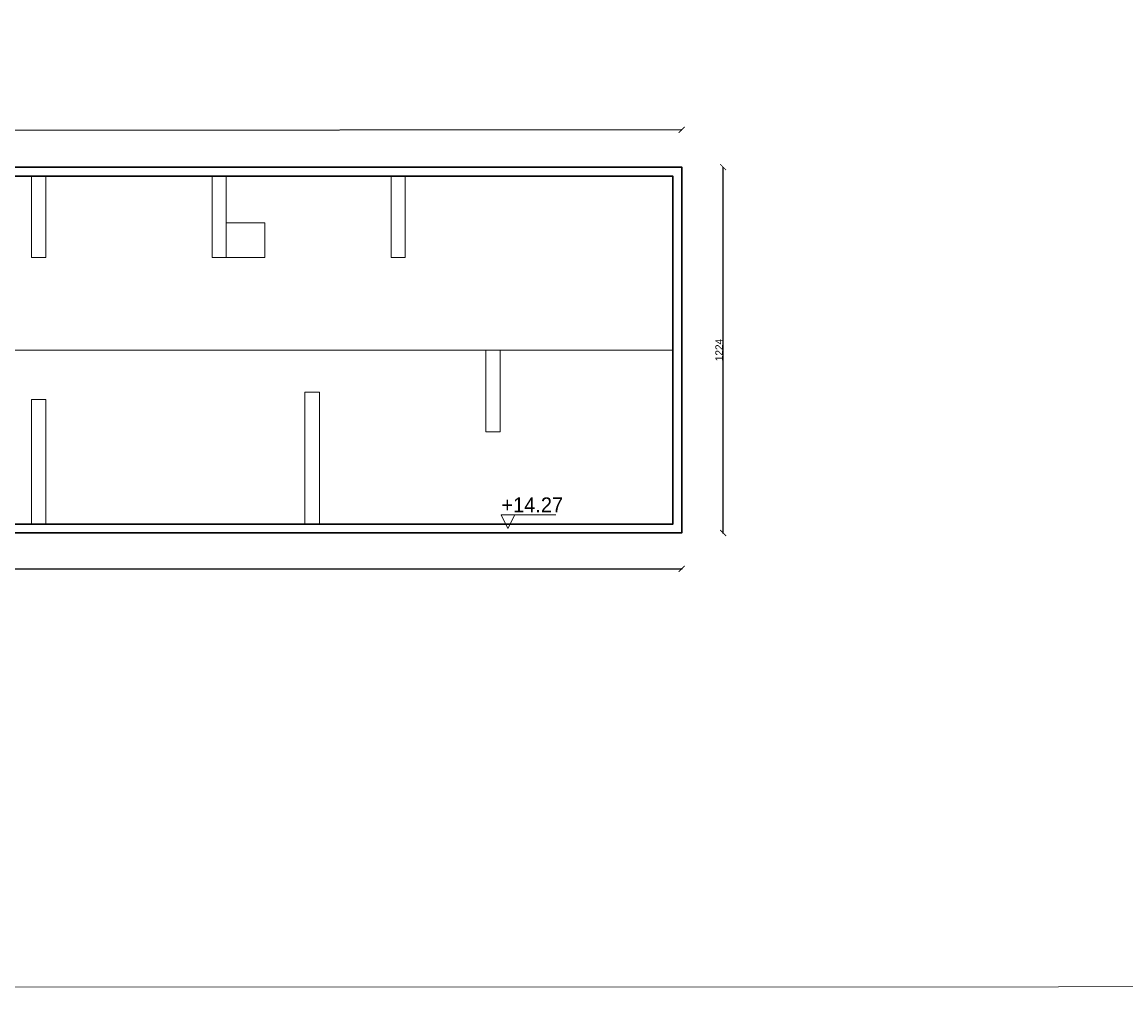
# Model space of a CAD drawing. Header units: centimetres. Extents: x -17621 to 77377, y -18613 to 66.
# Tile 171 of 173: x 69984 to 73681, y -18592 to -15359. Entities that reach past the tile are written whole.
import ezdxf

# ---------------------------------------------------------------- set-up
doc = ezdxf.new("R2010")
doc.units = ezdxf.units.CM
doc.layers.add('0-wymiarowanie rys.CAD', color=5, linetype='Continuous', lineweight=0, true_color=0x0000ff)
for name, color, linetype in [('PDF3_WIDOKOWA', 7, 'Continuous'), ('PDF5_A210 ŚCIANY ZEWNĘTRZNE', 7, 'Continuous'), ('PDF5_A710 OZNACZENIA KOMUNIKACJI', 7, 'Continuous'), ('PDF5_Text', 7, 'Continuous'), ('PDF5_WIDOKOWA', 7, 'Continuous')]:
    doc.layers.add(name, color=color, linetype=linetype)
doc.styles.add('PDF Century Gothic', font='GOTHIC.TTF')
doc.dimstyles.new('ISO-25', dxfattribs={"dimtxt": 25, "dimasz": 20, "dimexe": 0.6, "dimexo": 0.375, "dimtad": 1, "dimdec": 0, "dimtxsty": 'PDF Century Gothic', "dimblk": 'ARCHTICK', "dimcen": 2.5, "dimadec": 1, "dimazin": 0, "dimtfac": 1, "dimtdec": 0, "dimtmove": 0, "dimatfit": 3, "dimldrblk": 'ARCHTICK', "dimfxl": 2, "dimfxlon": 1, "dimarcsym": 0})

# ---------------------------------------------------------------- blocks, each defined once
blk = doc.blocks.new('_ArchTick')
at = {"color": 0, "linetype": 'ByBlock', "const_width": 0.15}
blk.add_lwpolyline([(-0.5, -0.5), (0.5, 0.5)], dxfattribs=at)
blk = doc.blocks.new('*D1124')
at = {"layer": '0-wymiarowanie rys.CAD', "color": 0, "linetype": 'Continuous', "lineweight": -2, "transparency": 16777216}
for p, q in [((67362, -17187.5), (67362, -17190.1)), ((72193.1, -17187.5), (72193.1, -17190.1)), ((67362, -17189.5), (72193.1, -17189.5))]:
    blk.add_line(p, q, dxfattribs=at)
at = {"layer": 'Defpoints', "color": 0, "linetype": 'Continuous', "transparency": 16777216}
for p in [(67362, -17069.1), (72193.1, -17069.1), (72193.1, -17189.5)]:
    blk.add_point(p, dxfattribs=at)
at = {"layer": '0-wymiarowanie rys.CAD', "color": 0, "linetype": 'Continuous', "lineweight": -2, "transparency": 16777216, "xscale": 20, "yscale": 20, "zscale": 20, "rotation": 180}
blk.add_blockref('_ArchTick', (67362, -17189.5), dxfattribs=at)
at = {"layer": '0-wymiarowanie rys.CAD', "color": 0, "linetype": 'Continuous', "lineweight": -2, "transparency": 16777216, "xscale": 20, "yscale": 20, "zscale": 20}
blk.add_blockref('_ArchTick', (72193.1, -17189.5), dxfattribs=at)
at = {"layer": '0-wymiarowanie rys.CAD', "color": 0, "linetype": 'Continuous', "transparency": 16777216, "insert": (69777.6, -17175.7), "char_height": 25, "attachment_point": 5, "style": 'PDF Century Gothic'}
blk.add_mtext('4831', dxfattribs=at)
blk = doc.blocks.new('*D1128')
at = {"layer": '0-wymiarowanie rys.CAD', "color": 0, "linetype": 'Continuous', "lineweight": -2, "transparency": 16777216}
for p, q in [((72329.9, -15844.8), (72332.5, -15844.8)), ((72331.9, -17069.1), (72331.9, -15844.8)), ((72329.9, -17069.1), (72332.5, -17069.1))]:
    blk.add_line(p, q, dxfattribs=at)
at = {"layer": 'Defpoints', "color": 0, "linetype": 'Continuous', "transparency": 16777216}
for p in [(72193.1, -15844.8), (72331.9, -15844.8), (72193.1, -17069.1)]:
    blk.add_point(p, dxfattribs=at)
at = {"layer": '0-wymiarowanie rys.CAD', "color": 0, "linetype": 'Continuous', "lineweight": -2, "transparency": 16777216, "xscale": 20, "yscale": 20, "zscale": 20}
for p, rotation in [((72331.9, -15844.8), 90), ((72331.9, -17069.1), 270)]:
    blk.add_blockref('_ArchTick', p, dxfattribs=dict(at, rotation=rotation))
at = {"layer": '0-wymiarowanie rys.CAD', "color": 0, "linetype": 'Continuous', "transparency": 16777216, "insert": (72318.4, -16457), "char_height": 25, "attachment_point": 5, "rotation": 90, "style": 'PDF Century Gothic'}
blk.add_mtext('1224', dxfattribs=at)
blk = doc.blocks.new('*D1129')
at = {"layer": '0-wymiarowanie rys.CAD', "color": 0, "linetype": 'Continuous', "lineweight": -2, "transparency": 16777216}
for p, q in [((72193, -15720.4), (67361.1, -15723.7)), ((67361.1, -15725.7), (67361.1, -15723.1)), ((72193, -15722.4), (72193, -15719.8))]:
    blk.add_line(p, q, dxfattribs=at)
at = {"layer": 'Defpoints', "color": 0, "linetype": 'Continuous', "transparency": 16777216}
for p in [(67361.1, -15723.7), (67361.2, -15848.2), (72193.1, -15844.8)]:
    blk.add_point(p, dxfattribs=at)
at = {"layer": '0-wymiarowanie rys.CAD', "color": 0, "linetype": 'Continuous', "lineweight": -2, "transparency": 16777216, "xscale": 20, "yscale": 20, "zscale": 20}
for p, rotation in [((72193, -15720.4), 0.03962363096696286), ((67361.1, -15723.7), 180.039623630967)]:
    blk.add_blockref('_ArchTick', p, dxfattribs=dict(at, rotation=rotation))
at = {"layer": '0-wymiarowanie rys.CAD', "color": 0, "linetype": 'Continuous', "transparency": 16777216, "insert": (69777.1, -15708.3), "char_height": 25, "attachment_point": 5, "rotation": 0.0396, "style": 'PDF Century Gothic'}
blk.add_mtext('4832', dxfattribs=at)

msp = doc.modelspace()

# ---------------------------------------------------------------- linework, layer by layer
at = {"layer": 'PDF3_WIDOKOWA', "color": 7, "lineweight": 5, "true_color": 0xffffff}
msp.add_lwpolyline([(61688.1, -18591.8), (61688.1, -5667.4), (77376.9, -5662.4), (77376.9, -18586.8)], close=True, dxfattribs=at)
at = {"layer": 'PDF5_A210 ŚCIANY ZEWNĘTRZNE', "lineweight": 30}
for points in [[(67361.2, -15844.8), (72193.1, -15844.8), (72193.1, -17069.1), (67361.2, -17069.1)], [(67391.7, -15875.3), (72163.5, -15875.3), (72163.5, -17039.5), (67391.7, -17039.5)]]:
    msp.add_lwpolyline(points, close=True, dxfattribs=at)
at = {"layer": 'PDF5_A710 OZNACZENIA KOMUNIKACJI', "lineweight": 5}
msp.add_lwpolyline([(71589.2, -17009.1), (71634.1, -17009.1), (71589.2, -17009.1), (71611.2, -17054), (71634.1, -17009.1), (71589.2, -17009.1), (71611.2, -17054), (71634.1, -17009.1), (71771.2, -17009.1)], dxfattribs=at)
at = {"layer": 'PDF5_WIDOKOWA', "lineweight": 5}
for points in [[(70015.5, -15875.3), (70015.5, -16147.1), (70063.7, -16147.1), (70063.7, -15875.3)], [(70620.8, -15875.3), (70620.8, -16147.1), (70668.3, -16147.1), (70668.3, -15875.3)], [(71220.3, -15875.3), (71220.3, -16147.1), (71267.7, -16147.1), (71267.7, -15875.3)], [(70668.3, -16031.1), (70797.8, -16031.1), (70797.8, -16147.1), (70668.3, -16147.1)], [(71536.9, -16457), (71536.9, -16731.3), (71585.2, -16731.3), (71585.2, -16457)], [(70015.5, -16622.1), (70015.5, -17039.5), (70063.7, -17039.5), (70063.7, -16622.1)], [(70931.6, -16598.4), (70931.6, -17039.5), (70979.8, -17039.5), (70979.8, -16598.4)]]:
    msp.add_lwpolyline(points, close=True, dxfattribs=at)
msp.add_lwpolyline([(67391.7, -16457), (72163.5, -16457)], dxfattribs=at)

# ---------------------------------------------------------------- texts
at = {"layer": 'PDF5_Text', "insert": (71589.6, -16975.2), "char_height": 50, "attachment_point": 4, "style": 'PDF Century Gothic'}
msp.add_mtext('+14.27', dxfattribs=at)

# ---------------------------------------------------------------- dimensions: what is measured, and where the dimension line sits
at = {"layer": '0-wymiarowanie rys.CAD', "linetype": 'Continuous'}
dim = msp.add_aligned_dim(p1=(72193.1, -15844.8), p2=(67361.2, -15848.2), distance=-124.4, dimstyle='ISO-25', dxfattribs=at)
dim.commit()
dim.dimension.update_dxf_attribs({"geometry": '*D1129', "text_midpoint": (69777.1, -15708.3)})
dim = msp.add_linear_dim(base=(72331.9, -15844.8), p1=(72193.1, -17069.1), p2=(72193.1, -15844.8), angle=90, dimstyle='ISO-25', dxfattribs=at)
dim.commit()
dim.dimension.update_dxf_attribs({"geometry": '*D1128', "text_midpoint": (72318.4, -16457)})
dim = msp.add_linear_dim(base=(72193.1, -17189.5), p1=(67362, -17069.1), p2=(72193.1, -17069.1), dimstyle='ISO-25', dxfattribs=at)
dim.commit()
dim.dimension.update_dxf_attribs({"geometry": '*D1124', "text_midpoint": (69777.6, -17175.7)})

doc.saveas('drawing.dxf')
